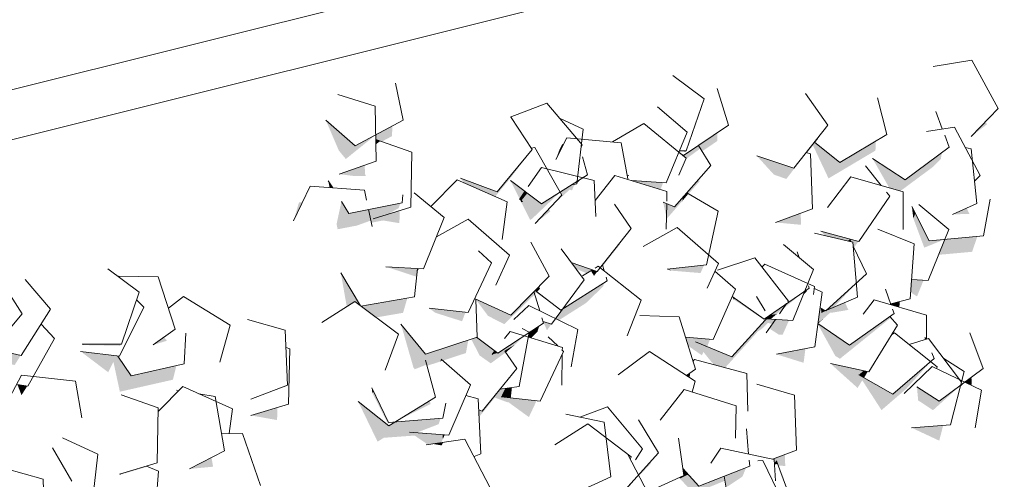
# Model space of a CAD drawing. Header units: millimetres. Extents: x 7522813 to 7573737, y -9734 to 10800.
# Tile 38 of 71: x 7538520 to 7540096, y 3263 to 3999. Entities that reach past the tile are written whole.
import ezdxf

# ---------------------------------------------------------------- set-up
doc = ezdxf.new("R2010")
doc.units = ezdxf.units.MM
doc.header["$MEASUREMENT"] = 0
for name, color, linetype in [('Nowe_2025-10-27 Żywopłot', 7, 'Continuous'), ('Nowe_260-A Balustrady', 7, 'Continuous'), ('Nowe_280-A Dachy Powłoki', 7, 'Continuous')]:
    doc.layers.add(name, color=color, linetype=linetype)
for name, color, linetype, lineweight, true_color in [('Nowe_2025-10-27 Żywopłot_Nr_pióra__81', 7, 'Continuous', 13, 0x6a6a6a), ('Nowe_2025-10-27 Żywopłot_Nr_pióra__82', 7, 'Continuous', 13, 0xaaaaaa), ('Nowe_280-A Dachy Powłoki_Nr_pióra__61', 7, 'Continuous', 13, 0x6a6a6a), ('Nowe_280-A Dachy Powłoki_Nr_pióra__81', 7, 'Continuous', 13, 0x6a6a6a)]:
    doc.layers.add(name, color=color, linetype=linetype, lineweight=lineweight, true_color=true_color)
doc.layers.add('Nowe_260-A Balustrady_Nr_pióra__11', color=7, linetype='Continuous', lineweight=13)

# ---------------------------------------------------------------- blocks, each defined once
blk = doc.blocks.new('ElemPrzekroju_10', base_point=(6982742.1, 0))
at = {"layer": 'Nowe_260-A Balustrady_Nr_pióra__11', "color": 7, "linetype": 'Continuous', "lineweight": 13}
blk.add_line((7524874.6, 472.5), (7545705.1, 5688.5), dxfattribs=at)
blk = doc.blocks.new('ElemPrzekroju_77', base_point=(6982742.1, 0))
at = {"layer": 'Nowe_280-A Dachy Powłoki_Nr_pióra__81', "linetype": 'Continuous', "lineweight": 0, "true_color": 0x1a1a1a}
for points in [[(7539010, 3837.7), (7539030.8, 3789.1), (7539030.3, 3819.8)], [(7540065.7, 3835.4), (7540043, 3811.8), (7540068.1, 3831)], [(7539116.8, 3828.5), (7539090, 3814.2), (7539090.1, 3806.6), (7539099.5, 3803.3), (7539115.7, 3812)], [(7539636.4, 3817.6), (7539606.2, 3797.1), (7539612, 3787.7), (7539636.5, 3804.3)], [(7539792.1, 3802.7), (7539778.8, 3785.8), (7539780.4, 3785.3), (7539789.7, 3797.1), (7539814.5, 3744.4), (7539889.6, 3789), (7539890.1, 3804.1), (7539832.6, 3769.9)], [(7539726.3, 3771.7), (7539699.6, 3780.6), (7539727.1, 3750.5)], [(7539884.9, 3776.3), (7539911.8, 3729.2), (7539929.4, 3724.1), (7539982.2, 3763.3), (7539977.6, 3772), (7539937.2, 3742)], [(7539072.3, 3765.4), (7539031.5, 3751.2), (7539053.7, 3748.5), (7539072.6, 3752.2)], [(7539021.2, 3729.2), (7539013.9, 3740.8), (7539016.1, 3729.6)], [(7539225.4, 3744.6), (7539231.9, 3737.1), (7539281, 3715.3), (7539304.6, 3744), (7539303.4, 3746.2), (7539284.4, 3723.1)], [(7539306.8, 3740.2), (7539305.3, 3741.3), (7539320.1, 3711.6), (7539319.7, 3710.9), (7539321.6, 3713.7)], [(7539524.8, 3739.3), (7539499.1, 3741), (7539520.5, 3734.5)], [(7539607.1, 3743.5), (7539587.6, 3721.3), (7539590.5, 3719.7), (7539607.9, 3739.4)], [(7538958.4, 3676.4), (7538972.6, 3705.9), (7538967.1, 3706.3)], [(7539323.7, 3709.9), (7539320.5, 3710.7), (7539322.8, 3706.3), (7539325.4, 3706.9)], [(7539325.4, 3706.9), (7539322.8, 3706.3), (7539336.9, 3677.9), (7539340.4, 3680.1)], [(7539555.1, 3679.3), (7539580.2, 3707.9), (7539581.7, 3714.6), (7539568.1, 3699.1), (7539555.5, 3704.1)], [(7539086.2, 3696.2), (7539078.4, 3694.6), (7539082.7, 3673.4), (7539101.6, 3677.1), (7539127.8, 3672.7), (7539128.2, 3692.8), (7539085.9, 3679.7)], [(7539344.8, 3672.2), (7539369.4, 3691.8), (7539367.2, 3695.9)], [(7539769.9, 3688.8), (7539729.8, 3673.9), (7539770.6, 3670.1)], [(7539953.5, 3688.5), (7539947.9, 3699.7), (7539950.2, 3680.3)], [(7539027.2, 3671.3), (7539028.9, 3663), (7539059.7, 3668.9)], [(7539802.2, 3659.7), (7539809, 3653), (7539845.5, 3644.2), (7539848.6, 3647), (7539850.5, 3642.9), (7539853.4, 3642.3), (7539853.9, 3635.9), (7539855.2, 3633.2), (7539862.3, 3643.6)], [(7539452.8, 3606.3), (7539453.3, 3604.2), (7539480.7, 3638.7), (7539480.2, 3640.9)], [(7540000.9, 3647), (7539990.8, 3622.1), (7540044.2, 3626.9), (7540052.8, 3651.6)], [(7539034, 3593.1), (7539043.5, 3539.2), (7539056.3, 3547.6), (7539065.6, 3540.5)], [(7539155.9, 3593.1), (7539158.8, 3600.3), (7539156.7, 3600.4)], [(7539556.5, 3599.1), (7539561.9, 3596.8), (7539559, 3599.3)], [(7539947.3, 3582.4), (7539945.8, 3562.1), (7539956.1, 3555.4), (7539966.6, 3581.4)], [(7539140.5, 3552.8), (7539066.1, 3540.1), (7539090.5, 3521.8), (7539133.6, 3529.2)], [(7539249, 3551.8), (7539249.9, 3550.6), (7539250, 3550.7), (7539250, 3550.5), (7539269.6, 3524.3), (7539285.7, 3534.9)], [(7539377.4, 3520), (7539382.9, 3517.3), (7539426.1, 3544.7), (7539416.2, 3552.5), (7539388.4, 3534.9)], [(7539660.3, 3555.4), (7539663, 3550.4), (7539664.7, 3552.3)], [(7539800.9, 3537.4), (7539797.8, 3513.6), (7539806.7, 3520), (7539817.2, 3529.5), (7539820, 3529.4), (7539841.3, 3544.7), (7539841.2, 3546.1), (7539811.7, 3533.6), (7539810.4, 3532.4), (7539809.7, 3532.8), (7539803, 3529.9), (7539802.4, 3536.6)], [(7539914, 3543.6), (7539914.4, 3542.4), (7539927.9, 3538.4), (7539928.5, 3547.3)], [(7539175.4, 3536.4), (7539185.2, 3529.3), (7539199.1, 3533.9)], [(7539719.5, 3504.3), (7539735.1, 3494.2), (7539738.3, 3518.1), (7539729.6, 3518.6)], [(7539169.5, 3463.1), (7539130.2, 3511.2), (7539150.3, 3441.3), (7539169.6, 3453.2), (7539171.9, 3444.3), (7539193.1, 3451.2), (7539194.7, 3455), (7539197.4, 3452.7), (7539234.2, 3464.8), (7539238, 3485.7)], [(7539585.5, 3490.4), (7539589.8, 3476.4), (7539611.9, 3461.1), (7539614.3, 3466.5), (7539630.8, 3446.1), (7539649, 3441.3), (7539700.2, 3497.9), (7539700.1, 3498.5), (7539709, 3504.6), (7539705.4, 3509.2), (7539659.5, 3458.5), (7539601.5, 3482.5), (7539607.1, 3488.6)], [(7539797.4, 3510.9), (7539825.3, 3460.3), (7539839.4, 3483.3), (7539797.6, 3511.9)], [(7539242.6, 3487.2), (7539256.2, 3460.8), (7539269.1, 3476.6), (7539251, 3490)], [(7538677.3, 3459.9), (7538617.5, 3467.5), (7538661.8, 3434), (7538670.1, 3450.7), (7538680.4, 3402.9), (7538765.3, 3422.1), (7538771, 3444.9), (7538698.4, 3428.5)], [(7538623.2, 3478.9), (7538620.1, 3478.9), (7538622.5, 3477.6)], [(7539731, 3462.8), (7539774.6, 3449.2), (7539777.6, 3471.8)], [(7539870.5, 3436.3), (7539817.7, 3447.8), (7539861, 3408.9), (7539868.5, 3421.1), (7539899.3, 3373.4), (7539938.7, 3407.3), (7539932.6, 3412.1), (7539917.4, 3399), (7539862.8, 3429.7)], [(7540032.5, 3418), (7540042.4, 3413.3), (7540043.7, 3414.3), (7540043.2, 3426)], [(7539086.8, 3402.4), (7539083.5, 3409.2), (7539084.4, 3401)], [(7539260.3, 3371.8), (7539254.7, 3373.8), (7539255.3, 3362.4), (7539280.5, 3393.5), (7539301.4, 3385.7), (7539301.5, 3386.6), (7539335, 3362.2), (7539347.3, 3388.4), (7539290.6, 3394.5), (7539297, 3408), (7539288.6, 3406.8)], [(7538890.7, 3391.4), (7538890.2, 3391.2), (7538890.7, 3391.1)], [(7539958.3, 3389.1), (7539957.9, 3389.3), (7539958.2, 3388.8)], [(7538890, 3364.9), (7538932, 3357.5), (7538932.6, 3377.8)], [(7539061.8, 3387.1), (7539092.8, 3322.9), (7539102.8, 3329.1), (7539152.1, 3332.7), (7539173.1, 3318.4), (7539194.7, 3321.5), (7539197.3, 3327.4), (7539196.9, 3334.1), (7539144.1, 3338.2), (7539152.3, 3357), (7539120.9, 3354.6), (7539110.9, 3348.5)], [(7539947.1, 3345.3), (7539991.7, 3324.5), (7539998, 3349.1)], [(7538826.9, 3297.5), (7538792.1, 3279.3), (7538829.6, 3282.8), (7538827.3, 3296.1)], [(7539744.5, 3302.4), (7539724.8, 3295), (7539727.3, 3294.5), (7539727.7, 3289.4), (7539731.5, 3292.3), (7539734.3, 3284.8), (7539745.3, 3283.8)], [(7539583.2, 3268.6), (7539576.1, 3265.4), (7539576.6, 3263.9), (7539590.3, 3270.5), (7539581.5, 3280.1)], [(7538682.1, 3271.2), (7538679.9, 3270.6), (7538682, 3270.2)]]:
    blk.add_hatch(color=250, dxfattribs=at).paths.add_polyline_path(points)
at = {"layer": 'Nowe_280-A Dachy Powłoki_Nr_pióra__61', "color": 251, "linetype": 'Continuous', "lineweight": 13, "true_color": 0x6a6a6a}
for p, q in [((7525090.8, 452.4), (7545724.4, 5610.8)), ((7539492.4, 3748.7), (7539495.1, 3749.3))]:
    blk.add_line(p, q, dxfattribs=at)
blk = doc.blocks.new('ElemPrzekroju_351', base_point=(6982742.1, 0))
at = {"layer": 'Nowe_2025-10-27 Żywopłot_Nr_pióra__81', "linetype": 'Continuous', "lineweight": 0, "true_color": 0x1a1a1a}
for points in [[(7539030.3, 3819.8), (7539030.8, 3789.1), (7539042, 3775.5), (7539090, 3814.2), (7539056.8, 3796.4)], [(7539090.1, 3806.6), (7539090.3, 3799), (7539096.9, 3804.2)], [(7539383.6, 3789.5), (7539386, 3790.2), (7539390.9, 3800), (7539388.3, 3799)], [(7539792.1, 3802.7), (7539793, 3801.9), (7539797.7, 3807.7), (7539796.9, 3808.8)], [(7539303.4, 3746.2), (7539304.6, 3744), (7539337, 3786.3), (7539337, 3787)], [(7539378.1, 3774.6), (7539386, 3790.2), (7539383.6, 3789.5)], [(7539576.5, 3785), (7539586.5, 3776.7), (7539585.8, 3775), (7539609.2, 3792.2), (7539606.2, 3797.1), (7539582.2, 3780.9)], [(7539576.5, 3788.6), (7539585.8, 3787.2), (7539586.1, 3788.6)], [(7539759.1, 3760.6), (7539726.3, 3771.7), (7539727.1, 3750.5), (7539747, 3743.5), (7539779, 3785.7), (7539778.8, 3785.8)], [(7539995.9, 3785.6), (7539977.6, 3772), (7539982.2, 3763.3), (7539994.3, 3775.7)], [(7539072.6, 3752.2), (7539053.7, 3748.5), (7539074, 3748.2)], [(7539351.2, 3756.2), (7539336, 3734.3), (7539336, 3734.3), (7539351.3, 3756.2)], [(7539306.8, 3740.2), (7539321.6, 3713.7), (7539328.5, 3723.6)], [(7539387.5, 3717.4), (7539370.9, 3699.8), (7539400.3, 3726.5), (7539404, 3725.1), (7539407, 3732.6), (7539410.1, 3735.4), (7539403, 3734), (7539384.7, 3722.3)], [(7539412, 3739.6), (7539403, 3734), (7539406, 3734.6)], [(7539421.3, 3745.5), (7539412, 3739.6), (7539411.7, 3736.8)], [(7539524.8, 3739.3), (7539520.5, 3734.5), (7539545.7, 3726.7), (7539549.8, 3737.7)], [(7539320.6, 3712.2), (7539320.5, 3710.7), (7539323.7, 3709.9), (7539332.4, 3720.7), (7539328.5, 3723.6)], [(7539323.7, 3709.9), (7539340.4, 3680.1), (7539384.7, 3722.3), (7539355, 3703.5), (7539332.4, 3720.7)], [(7539336, 3734.3), (7539334, 3731.5), (7539336, 3734.3)], [(7539580.2, 3707.9), (7539590.2, 3719.9), (7539587.6, 3721.3), (7539581.7, 3714.6)], [(7539046.9, 3688.5), (7539035, 3707.4), (7539027.2, 3671.3), (7539059.7, 3668.9), (7539082, 3677), (7539078.4, 3694.6)], [(7539085.9, 3679.7), (7539108.3, 3686.6), (7539126.6, 3696.9), (7539129.1, 3704.5), (7539086.2, 3696.2)], [(7539549.8, 3706.4), (7539555.1, 3682.4), (7539555.5, 3704.1)], [(7539953.5, 3688.5), (7539950.2, 3680.3), (7539967.7, 3633.6), (7540000.9, 3647), (7539975.6, 3644.7)], [(7540012.9, 3686.9), (7540040, 3687.5), (7540035.6, 3696.9)], [(7539848.6, 3647), (7539845.5, 3644.2), (7539850.5, 3642.9)], [(7539853.9, 3635.9), (7539854.3, 3631.6), (7539855.2, 3633)], [(7539402.7, 3609.8), (7539410, 3599.9), (7539427.6, 3592.5), (7539436.8, 3598.1)], [(7539156.7, 3600.4), (7539106, 3603.1), (7539155.2, 3587)], [(7539436.8, 3598.1), (7539434.2, 3596.5), (7539439.2, 3588.4), (7539449, 3601.5), (7539444.2, 3595.5)], [(7539452.8, 3606.3), (7539449, 3601.5), (7539449.5, 3601.1), (7539453, 3605.4)], [(7539559, 3599.3), (7539561.9, 3596.8), (7539609.7, 3592.9), (7539615.3, 3605.6)], [(7539455.7, 3577.6), (7539416.2, 3552.5), (7539426.1, 3544.7), (7539453.8, 3571.4)], [(7539285.7, 3534.9), (7539269.6, 3524.3), (7539295.6, 3511), (7539344.5, 3559), (7539343.1, 3563.4), (7539305.9, 3525.5)], [(7539343.1, 3563.4), (7539344.5, 3558.8), (7539347, 3561.3), (7539386.1, 3533.2), (7539388.4, 3534.9), (7539386.3, 3533.6), (7539344.9, 3565.2)], [(7539350.9, 3571.3), (7539344.9, 3565.2), (7539348, 3562.8), (7539352.9, 3567.6)], [(7539417.7, 3574.4), (7539388.4, 3534.9), (7539417.8, 3574.3)], [(7539747.5, 3544.2), (7539741, 3534.9), (7539776.3, 3564)], [(7539773.8, 3557.7), (7539779.4, 3563.3), (7539780.6, 3567), (7539776.3, 3564)], [(7539811.7, 3533.6), (7539823.6, 3538.7), (7539858.9, 3576.6)], [(7539250, 3550.7), (7539249.9, 3550.6), (7539250, 3550.6)], [(7539663, 3550.4), (7539710.7, 3518.4), (7539718.1, 3523.9), (7539718, 3523.9), (7539711.4, 3519.3), (7539664.7, 3552.3)], [(7539065.8, 3540.2), (7539065.8, 3539.9), (7539066.1, 3540.1), (7539065.9, 3540.1)], [(7539199.1, 3533.9), (7539185.2, 3529.3), (7539228, 3515.7), (7539233.6, 3530.1)], [(7539747.5, 3544.2), (7539720.6, 3525.7), (7539731.6, 3527.2), (7539744.9, 3540.4)], [(7539809.7, 3532.8), (7539802.4, 3536.6), (7539803, 3529.9)], [(7539841.3, 3544.7), (7539820, 3529.4), (7539846.3, 3533.9)], [(7539371, 3511.3), (7539357.7, 3515.4), (7539363.9, 3501.3), (7539377.4, 3520)], [(7539714.6, 3519.4), (7539705.4, 3509.2), (7539709, 3504.6), (7539717.6, 3513.1), (7539724.5, 3511.4), (7539729.6, 3518.6)], [(7539714.6, 3519.4), (7539721.7, 3519), (7539731.6, 3527.2), (7539720.6, 3525.7), (7539718, 3523.9), (7539718.3, 3523.5)], [(7539738.3, 3518.1), (7539735.1, 3494.2), (7539741, 3494), (7539751.4, 3517.4)], [(7539797.6, 3511.9), (7539797.6, 3511.9), (7539806.7, 3520), (7539797.8, 3513.6)], [(7539825.3, 3460.3), (7539832.7, 3455.6), (7539914.4, 3521.5), (7539912.6, 3523.5), (7539848.1, 3477.4), (7539839.4, 3483.3)], [(7539912.6, 3523.5), (7539913.2, 3522.8), (7539913.7, 3524.2)], [(7539351.6, 3508.1), (7539335, 3497.1), (7539333.8, 3490.6), (7539338.8, 3489.1), (7539348.5, 3498.5)], [(7539327.9, 3492.4), (7539287.3, 3465.8), (7539295.9, 3468.4), (7539312.7, 3478.2)], [(7539335, 3497.1), (7539327.9, 3492.4), (7539329.1, 3492.1)], [(7539607.1, 3488.6), (7539601.5, 3482.5), (7539620.2, 3474.7), (7539625, 3487.1)], [(7539269.1, 3476.6), (7539256.2, 3460.8), (7539274, 3448.3), (7539298.1, 3466), (7539296.7, 3468), (7539295.9, 3468.4), (7539287.3, 3465.8), (7539285.5, 3464.5), (7539284.8, 3465), (7539276.3, 3462.5), (7539280.7, 3468.1)], [(7539276.3, 3462.5), (7539284.8, 3465), (7539280.7, 3468.1)], [(7539312.7, 3478.2), (7539295.9, 3468.4), (7539296.7, 3468), (7539298.2, 3465.9)], [(7539169.6, 3453.2), (7539150.3, 3441.3), (7539152.4, 3438.9), (7539171.4, 3446.3)], [(7539194.7, 3455), (7539193.1, 3451.2), (7539196.7, 3453.3)], [(7539932.6, 3412.1), (7539938.7, 3407.3), (7539978.1, 3451.2)], [(7539311.8, 3435.4), (7539288.6, 3406.8), (7539290, 3407), (7539312, 3435)], [(7539862.8, 3429.7), (7539871.2, 3425), (7539877.1, 3434.9), (7539870.5, 3436.3)], [(7539593.2, 3433.1), (7539587.1, 3428.8), (7539592, 3425.6), (7539592.1, 3425.7)], [(7539297, 3408), (7539290.6, 3394.5), (7539306, 3392.9), (7539307.8, 3409.6)], [(7539976.6, 3397.4), (7539956, 3410.8), (7539957.9, 3389.3), (7539958.3, 3389.1)], [(7539958.2, 3388.8), (7539981.7, 3373.3), (7540025.9, 3413.1), (7539991.7, 3387.5), (7539976.6, 3397.4), (7539958.3, 3389.1)], [(7540032.5, 3418), (7540025.9, 3413.1), (7540025.2, 3410.5)], [(7539086.8, 3402.4), (7539084.4, 3401), (7539109.2, 3352.1), (7539120.9, 3354.6), (7539110.4, 3353.8)], [(7539120.9, 3354.6), (7539177.7, 3383.3), (7539176.2, 3388.5)], [(7539144.1, 3338.2), (7539155.3, 3337.3), (7539190.6, 3350.9), (7539193.7, 3360.1), (7539152.3, 3357)], [(7539196.9, 3334.1), (7539197.3, 3327.4), (7539200.4, 3333.8)], [(7539198, 3322), (7539180.3, 3319.4), (7539195.3, 3317)], [(7539631.5, 3297.4), (7539626.4, 3288.2), (7539632.4, 3297.4)], [(7539528.7, 3290), (7539510.5, 3269.8), (7539511.4, 3268.1), (7539530, 3287.8)], [(7539647.4, 3267.5), (7539650, 3251.7), (7539652.9, 3251.1), (7539676.7, 3266.9), (7539682.6, 3281.2)], [(7539727.9, 3286.5), (7539733.4, 3287.2), (7539731.5, 3292.3), (7539727.7, 3289.4)], [(7539510.5, 3269.8), (7539494.7, 3252.3), (7539496.1, 3251.8)], [(7539590.3, 3270.5), (7539576.6, 3263.9), (7539598.7, 3239.9), (7539648.6, 3260.3), (7539647.4, 3267.5), (7539607.1, 3251.8)]]:
    blk.add_hatch(color=250, dxfattribs=at).paths.add_polyline_path(points)
at = {"layer": 'Nowe_2025-10-27 Żywopłot_Nr_pióra__82', "color": 253, "linetype": 'Continuous', "lineweight": 13, "true_color": 0xaaaaaa}
for p, q in [((7540044, 3933.8), (7539982, 3923.4)), ((7540086.1, 3856.6), (7540044, 3933.8)), ((7539615.4, 3871.9), (7539565.3, 3909.3)), ((7539133.8, 3837.5), (7539121.4, 3897.1)), ((7539089.2, 3860.1), (7539029.3, 3878.8)), ((7539654.5, 3829.9), (7539636.1, 3888.2)), ((7539813.2, 3829.7), (7539777.9, 3880.6)), ((7539363.5, 3865.1), (7539304.9, 3842.6)), ((7539420.5, 3798.4), (7539363.5, 3865.1)), ((7539586.8, 3788.6), (7539615.4, 3871.9)), ((7539907.7, 3814.6), (7539892.7, 3873.7)), ((7539090.7, 3771.9), (7539089.2, 3860.1)), ((7539588.5, 3818.6), (7539541, 3859)), ((7539996.6, 3823.7), (7539986.4, 3851.8)), ((7540043, 3811.8), (7540086.1, 3856.6)), ((7539010, 3837.7), (7539056.8, 3796.4)), ((7539056.8, 3796.4), (7539133.8, 3837.5)), ((7539340.2, 3790.8), (7539306.6, 3841.8)), ((7539422, 3823.3), (7539384.2, 3840.9)), ((7539519.1, 3832.4), (7539468.7, 3802.9)), ((7539586.5, 3776.7), (7539519.1, 3832.4)), ((7539582.2, 3780.9), (7539654.5, 3829.9)), ((7539759.1, 3760.6), (7539813.2, 3829.7)), ((7539411.5, 3735.7), (7539422, 3823.3)), ((7539554.5, 3737.4), (7539588.5, 3818.6)), ((7539832.6, 3769.9), (7539907.7, 3814.6)), ((7540015.9, 3826.7), (7539971.4, 3819.8)), ((7540007.4, 3794.2), (7540000.4, 3813.5)), ((7540057, 3748.9), (7540015.9, 3826.7)), ((7539147.5, 3786.5), (7539090.1, 3806.6)), ((7539395.7, 3809.5), (7539378.1, 3774.6)), ((7539482.4, 3801.6), (7539395.7, 3809.5)), ((7539418.7, 3795.5), (7539420.5, 3798.4)), ((7539493.3, 3743.7), (7539482.4, 3801.6)), ((7539792.1, 3802.7), (7539832.6, 3769.9)), ((7539145.9, 3698.3), (7539147.5, 3786.5)), ((7539284.4, 3723.1), (7539340.2, 3790.8)), ((7539344.6, 3794.1), (7539338.7, 3793.1)), ((7539387.5, 3717.4), (7539344.6, 3794.1)), ((7539576.5, 3788.6), (7539586.8, 3788.6)), ((7539576.5, 3785), (7539582.2, 3780.9)), ((7539626, 3765), (7539606.2, 3797.1)), ((7539785.5, 3783.9), (7539778.8, 3785.8)), ((7539788.7, 3695.7), (7539785.5, 3783.9)), ((7539937.2, 3742), (7540007.4, 3794.2)), ((7540042.9, 3791.8), (7540033.2, 3794)), ((7540051.7, 3704), (7540042.9, 3791.8)), ((7539031.5, 3751.2), (7539090.7, 3771.9)), ((7539428.7, 3750.3), (7539420.6, 3779)), ((7539575.1, 3749.7), (7539586.5, 3776.7)), ((7539699.6, 3780.6), (7539759.1, 3760.6)), ((7539884.9, 3776.3), (7539937.2, 3742)), ((7539355.1, 3761.7), (7539334, 3731.5)), ((7539355, 3703.5), (7539428.7, 3750.3)), ((7539439.7, 3741), (7539355.1, 3761.7)), ((7539568.1, 3699.1), (7539626, 3765)), ((7539898.9, 3733), (7539873.9, 3764.6)), ((7539013.9, 3740.8), (7539021.2, 3729.2)), ((7539220.4, 3742.2), (7539178, 3699.2)), ((7539300.2, 3706.8), (7539220.4, 3742.2)), ((7539225.4, 3744.6), (7539284.4, 3723.1)), ((7539305.3, 3741.3), (7539355, 3703.5)), ((7539403, 3734), (7539411.5, 3735.7)), ((7539442, 3683.6), (7539439.7, 3741)), ((7539472.6, 3749.2), (7539441, 3708.9)), ((7539555.9, 3723.5), (7539472.6, 3749.2)), ((7539499.1, 3741), (7539554.5, 3737.4)), ((7539850.4, 3747.2), (7539812.8, 3697.9)), ((7539934, 3722.7), (7539850.4, 3747.2)), ((7540048.1, 3739.9), (7540057, 3748.9)), ((7538985.2, 3731.8), (7538958.4, 3676.4)), ((7539072, 3725.5), (7538985.2, 3731.8)), ((7539075.2, 3709.8), (7539072, 3725.5)), ((7539199.4, 3681.6), (7539151.3, 3721.4)), ((7539328.5, 3723.6), (7539319.7, 3710.9)), ((7539555.6, 3708), (7539555.9, 3723.5)), ((7539637.7, 3692.2), (7539587.6, 3721.3)), ((7539912.4, 3716), (7539907.2, 3722.5)), ((7539933.7, 3662.5), (7539934, 3722.7)), ((7539035, 3707.4), (7539046.9, 3688.5)), ((7539046.9, 3688.5), (7539132.4, 3705.1)), ((7539132.4, 3705.1), (7539133.5, 3717.9)), ((7539292, 3646.7), (7539300.2, 3706.8)), ((7539344.8, 3672.2), (7539387.5, 3717.4)), ((7539498.8, 3664.3), (7539472.1, 3703.2)), ((7539549.8, 3706.4), (7539568.1, 3699.1)), ((7539554.8, 3663.2), (7539555.5, 3704.1)), ((7539862.8, 3643.5), (7539912.4, 3716)), ((7540012.9, 3686.9), (7540051.7, 3704)), ((7540062.3, 3652.5), (7540073.3, 3711)), ((7539084, 3667.2), (7539078.4, 3694.6)), ((7539085.9, 3679.7), (7539145.9, 3698.3)), ((7539619, 3606), (7539637.7, 3692.2)), ((7539729.8, 3673.9), (7539788.7, 3695.7)), ((7539947.9, 3699.7), (7539975.6, 3644.7)), ((7540007.2, 3662.6), (7539959.1, 3702.4)), ((7539166.4, 3599.9), (7539199.4, 3681.6)), ((7539237.6, 3679.1), (7539187, 3651)), ((7539303.7, 3621.7), (7539237.6, 3679.1)), ((7539444.2, 3595.5), (7539498.8, 3664.3)), ((7539572.5, 3665.9), (7539517.6, 3635.6)), ((7539638.3, 3608.1), (7539572.5, 3665.9)), ((7539853.4, 3642.3), (7539792.3, 3657)), ((7539802.2, 3659.7), (7539862.8, 3643.5)), ((7539951.3, 3639.5), (7539893.3, 3663.3)), ((7539974.2, 3581), (7540007.2, 3662.6)), ((7539367.3, 3588), (7539337.9, 3642.2)), ((7539850.5, 3642.9), (7539848.6, 3647)), ((7539860.7, 3554.4), (7539853.4, 3642.3)), ((7539975.6, 3644.7), (7540062.3, 3652.5)), ((7539275.4, 3609.3), (7539254.4, 3628.7)), ((7539423.2, 3581.9), (7539386.5, 3631.8)), ((7539790.4, 3598.6), (7539742.4, 3638.5)), ((7539767.6, 3617.6), (7539764.5, 3627.1)), ((7539875.1, 3591.4), (7539853.9, 3635.9)), ((7539945.1, 3551.5), (7539951.3, 3639.5)), ((7539237.9, 3529.7), (7539275.4, 3609.3)), ((7539282, 3573.5), (7539303.7, 3621.7)), ((7539402.7, 3609.8), (7539444.2, 3595.5)), ((7539696.4, 3617.4), (7539636.8, 3597.6)), ((7539750.2, 3548), (7539696.4, 3617.4)), ((7539034, 3593.1), (7539065.6, 3540.5)), ((7539106, 3603.1), (7539166.4, 3599.9)), ((7539151.7, 3554.8), (7539156.7, 3600.4)), ((7539436.8, 3598.1), (7539420.9, 3588.3)), ((7539446, 3603.9), (7539440.8, 3600.6)), ((7539514.8, 3549.7), (7539446, 3603.9)), ((7539455.6, 3596.3), (7539452.8, 3606.3)), ((7539556.5, 3599.1), (7539619, 3606)), ((7539620.4, 3568.7), (7539638.3, 3608.1)), ((7539665.5, 3567.2), (7539632.8, 3596)), ((7539712.7, 3607.2), (7539708, 3602.4)), ((7539792.3, 3571.5), (7539712.7, 3607.2)), ((7539757.3, 3517.1), (7539790.4, 3598.6)), ((7539305.9, 3525.5), (7539367.3, 3588)), ((7539371, 3511.3), (7539423.2, 3581.9)), ((7539386.3, 3533.6), (7539460.1, 3580.4)), ((7539460.1, 3580.4), (7539458.4, 3586.4)), ((7539810.4, 3532.4), (7539875.1, 3591.4)), ((7539947.3, 3582.4), (7539974.2, 3581)), ((7539352.5, 3532.3), (7539343.1, 3563.4)), ((7539344.9, 3565.2), (7539386.3, 3533.6)), ((7539630, 3486.6), (7539665.5, 3567.2)), ((7539711.4, 3519.3), (7539783.4, 3568.9)), ((7539783.4, 3568.9), (7539782.3, 3572.3)), ((7539790.5, 3558.3), (7539792.3, 3571.5)), ((7539804.2, 3562.2), (7539791.8, 3568.1)), ((7539792.6, 3474.7), (7539804.2, 3562.2)), ((7539914.4, 3542.4), (7539905.8, 3567.3)), ((7539056.3, 3547.6), (7539003.8, 3513.5)), ((7539126.2, 3495), (7539056.3, 3547.6)), ((7539065.9, 3540.1), (7539151.7, 3554.8)), ((7539249, 3551.8), (7539305.9, 3525.5)), ((7539252.2, 3490.4), (7539250, 3550.7)), ((7539492.2, 3492.6), (7539514.8, 3549.7)), ((7539660.3, 3555.4), (7539711.4, 3519.3)), ((7539713.1, 3532.3), (7539699.2, 3555.5)), ((7539749.5, 3547), (7539750.2, 3548)), ((7539811.7, 3533.6), (7539860.7, 3554.4)), ((7539887.8, 3550.2), (7539870, 3527)), ((7539971.4, 3525.5), (7539887.8, 3550.2)), ((7539914, 3543.6), (7539945.1, 3551.5)), ((7539175.4, 3536.4), (7539237.9, 3529.7)), ((7539335.1, 3540.9), (7539311.1, 3518.4)), ((7539413.3, 3502.3), (7539335.1, 3540.9)), ((7539736, 3527.8), (7539747.5, 3544.2)), ((7539800.9, 3537.4), (7539810.4, 3532.4)), ((7539803, 3529.9), (7539809.7, 3532.8)), ((7539919.3, 3528.2), (7539917, 3534.8)), ((7539358.5, 3512.6), (7539355.9, 3521.1)), ((7539357.7, 3515.4), (7539371, 3511.3)), ((7539575.5, 3523), (7539512.7, 3524.9)), ((7539601.4, 3438.8), (7539575.5, 3523)), ((7539659.5, 3458.5), (7539718.3, 3523.5)), ((7539714.6, 3519.4), (7539757.3, 3517.1)), ((7539714.7, 3497.3), (7539729.6, 3518.6)), ((7539718.3, 3523.5), (7539718, 3523.9)), ((7539848.1, 3477.4), (7539919.3, 3528.2)), ((7539924.9, 3509.4), (7539912.6, 3523.5)), ((7539971.1, 3487.1), (7539971.4, 3525.5)), ((7539130.2, 3511.2), (7539169.5, 3463.1)), ((7539285.5, 3464.5), (7539358.5, 3512.6)), ((7539305.1, 3499.4), (7539296.2, 3488)), ((7539388.5, 3473.9), (7539305.1, 3499.4)), ((7539335.2, 3498.1), (7539324.2, 3504)), ((7539402.9, 3442.5), (7539413.3, 3502.3)), ((7539797.6, 3511.9), (7539848.1, 3477.4)), ((7539879.1, 3434.5), (7539924.9, 3509.4)), ((7539104.9, 3437.5), (7539126.2, 3495)), ((7539169.5, 3463.1), (7539252.2, 3490.4)), ((7539251, 3490), (7539285.5, 3464.5)), ((7539319.5, 3411.3), (7539335.2, 3498.1)), ((7539381.1, 3476.2), (7539365.6, 3490.5)), ((7539585.5, 3490.4), (7539630, 3486.6)), ((7539601.5, 3482.5), (7539659.5, 3458.5)), ((7539919.9, 3497), (7539915.7, 3494.4)), ((7539988.6, 3442.8), (7539919.9, 3497)), ((7539974.6, 3488.2), (7539943.5, 3478.3)), ((7539970.2, 3486.8), (7539968.8, 3489.9)), ((7540027.4, 3418.1), (7539974.6, 3488.2)), ((7540061.8, 3439.9), (7540040.7, 3497.4)), ((7539280.7, 3468.1), (7539276.3, 3462.5)), ((7539315.5, 3440), (7539296.7, 3468)), ((7539353.1, 3387.8), (7539390.5, 3467.4)), ((7539390.5, 3467.4), (7539387.5, 3470.2)), ((7539388.4, 3469.4), (7539388.5, 3473.9)), ((7539528, 3467.3), (7539477.8, 3430)), ((7539601.2, 3419.6), (7539528, 3467.3)), ((7539731, 3462.8), (7539792.6, 3474.7)), ((7539185.4, 3394.2), (7539169.6, 3453.2)), ((7539241.8, 3414.1), (7539194.7, 3455)), ((7539387.5, 3413.6), (7539388.3, 3462.7)), ((7539599.8, 3454.2), (7539597.6, 3451.2)), ((7539684, 3432), (7539599.8, 3454.2)), ((7539917.4, 3399), (7539983.8, 3456)), ((7539983.8, 3456), (7539979.7, 3465.3)), ((7540031.6, 3435.4), (7539998.8, 3456.1)), ((7539260.3, 3371.8), (7539315.5, 3440)), ((7539587.1, 3428.8), (7539601.4, 3438.8)), ((7539817.7, 3447.8), (7539879.1, 3434.5)), ((7539980.6, 3443.1), (7539935.5, 3400.1)), ((7540059.2, 3405.2), (7539980.6, 3443.1)), ((7539987.4, 3439.8), (7539988.6, 3442.8)), ((7539991.7, 3387.5), (7540061.8, 3439.9)), ((7540009.8, 3350), (7540031.6, 3435.4)), ((7539596.1, 3402.3), (7539601.2, 3419.6)), ((7539685.3, 3371.9), (7539684, 3432)), ((7539862.8, 3429.7), (7539917.4, 3399)), ((7539083.5, 3409.2), (7539110.4, 3353.8)), ((7539206.8, 3333.3), (7539241.8, 3414.1)), ((7539288.6, 3406.8), (7539319.5, 3411.3)), ((7539583.6, 3406.2), (7539545.1, 3357.5)), ((7539666.8, 3380.2), (7539583.6, 3406.2)), ((7539759.9, 3397.5), (7539699.6, 3414.9)), ((7539956, 3410.8), (7539991.7, 3387.5)), ((7540027, 3417.5), (7540027.4, 3418.1)), ((7540049.2, 3345.2), (7540059.2, 3405.2)), ((7539110.9, 3348.5), (7539185.4, 3394.2)), ((7539253.9, 3391.4), (7539234.3, 3396.8)), ((7539258.1, 3303.3), (7539253.9, 3391.4)), ((7539290.6, 3394.5), (7539353.1, 3387.8)), ((7539763.4, 3309.4), (7539759.9, 3397.5)), ((7539061.8, 3387.1), (7539110.9, 3348.5)), ((7539197.2, 3360.3), (7539202.2, 3384.5)), ((7539254.7, 3373.8), (7539260.3, 3371.8)), ((7539460.7, 3378.7), (7539416.4, 3362.3)), ((7539516.9, 3311.4), (7539460.7, 3378.7)), ((7539665.7, 3328.3), (7539666.8, 3380.2)), ((7539110.4, 3353.8), (7539197.2, 3360.3)), ((7539455.4, 3354.3), (7539393.9, 3367)), ((7539542.3, 3305.1), (7539510.4, 3358.1)), ((7539429.1, 3351.7), (7539376.3, 3318)), ((7539498.6, 3298.6), (7539429.1, 3351.7)), ((7539466, 3266.8), (7539455.4, 3354.3)), ((7539686.6, 3302.9), (7539683, 3343.7)), ((7539947.1, 3345.3), (7540009.8, 3350)), ((7539144.1, 3338.2), (7539206.8, 3333.3)), ((7539232.7, 3327.1), (7539170.5, 3318)), ((7539273.2, 3249), (7539232.7, 3327.1)), ((7539583.2, 3268.6), (7539574.5, 3328.7)), ((7539505.6, 3294), (7539516.9, 3311.4)), ((7539642, 3312.3), (7539626.4, 3288.2)), ((7539727.3, 3294.5), (7539642, 3312.3)), ((7539724.8, 3295), (7539763.4, 3309.4)), ((7539247.2, 3299.1), (7539258.1, 3303.3)), ((7539483.7, 3239.9), (7539542.3, 3305.1)), ((7539534.4, 3224.3), (7539493.5, 3302.2)), ((7539497.3, 3295.1), (7539498.6, 3298.6)), ((7539729.8, 3260), (7539727.3, 3294.5)), ((7539581.5, 3280.1), (7539607.1, 3251.8)), ((7539607.1, 3251.8), (7539688.4, 3283.4)), ((7539688.4, 3283.4), (7539687.5, 3293.2)), ((7539709.6, 3293), (7539701.2, 3292)), ((7539747.9, 3213.8), (7539709.6, 3293)), ((7539752.4, 3234.6), (7539731.5, 3292.3)), ((7539409.2, 3240.3), (7539466, 3266.8)), ((7539503.7, 3232.5), (7539583.2, 3268.6)), ((7539652.7, 3235.8), (7539647.4, 3267.5))]:
    blk.add_line(p, q, dxfattribs=at)
blk = doc.blocks.new('ElemPrzekroju_352', base_point=(6982742.1, 0))
at = {"layer": 'Nowe_2025-10-27 Żywopłot_Nr_pióra__81', "linetype": 'Continuous', "lineweight": 0, "true_color": 0x1a1a1a}
for points in [[(7538733.5, 3477.7), (7538755.8, 3484.5), (7538750.9, 3490.1)], [(7538487.2, 3451.1), (7538512, 3445.6), (7538521.6, 3461), (7538496, 3466.8)], [(7538623.2, 3478.9), (7538622.5, 3477.6), (7538681, 3476.3), (7538681.9, 3479.1)], [(7538532.1, 3411.7), (7538516.4, 3414.5), (7538523, 3397.4)], [(7538890.7, 3391.4), (7538890.7, 3391.1), (7538948.1, 3412.1), (7538948, 3413)], [(7538827.2, 3297.7), (7538826.9, 3297.5), (7538827.3, 3296.1)], [(7538682, 3270.2), (7538724.8, 3282.9), (7538722.9, 3283.7), (7538682.1, 3271.2)]]:
    blk.add_hatch(color=250, dxfattribs=at).paths.add_polyline_path(points)
at = {"layer": 'Nowe_2025-10-27 Żywopłot_Nr_pióra__82', "color": 253, "linetype": 'Continuous', "lineweight": 13, "true_color": 0xaaaaaa}
for p, q in [((7538523.9, 3527.5), (7538476.6, 3601.6)), ((7538711.2, 3562.5), (7538660.9, 3599.6)), ((7538569.3, 3535.2), (7538528.9, 3582.4)), ((7538741.9, 3586.9), (7538679, 3587.9)), ((7538768.9, 3503.1), (7538741.9, 3586.9)), ((7538683, 3479.1), (7538711.2, 3562.5)), ((7538718.9, 3538.4), (7538706.9, 3549.9)), ((7538782.5, 3555.4), (7538758.1, 3536.5)), ((7538856.7, 3509.3), (7538782.5, 3555.4)), ((7538522.6, 3460.7), (7538569.3, 3535.2)), ((7538679.9, 3459.6), (7538718.9, 3538.4)), ((7538496.6, 3495.2), (7538523.9, 3527.5)), ((7538945.2, 3501.4), (7538884.8, 3518.6)), ((7538576, 3488.3), (7538554.3, 3511.3)), ((7538733.5, 3477.7), (7538768.9, 3503.1)), ((7538840.5, 3450.4), (7538856.7, 3509.3)), ((7538948.9, 3413.3), (7538945.2, 3501.4)), ((7538533.1, 3411.6), (7538576, 3488.3)), ((7538783.4, 3447.7), (7538786.2, 3496.7)), ((7538461.4, 3474.7), (7538522.6, 3460.7)), ((7538617.5, 3467.5), (7538679.9, 3459.6)), ((7538620.1, 3478.9), (7538683, 3479.1)), ((7538952.5, 3471.3), (7538946.4, 3473.5)), ((7538950.1, 3383.1), (7538952.5, 3471.3)), ((7538677.3, 3459.9), (7538698.4, 3428.5)), ((7538698.4, 3428.5), (7538783.4, 3447.7)), ((7538523.1, 3429.4), (7538494.4, 3374.8)), ((7538609.6, 3420), (7538523.1, 3429.4)), ((7538619.6, 3361.2), (7538609.6, 3420)), ((7538516.4, 3414.5), (7538533.1, 3411.6)), ((7538781, 3411), (7538741.7, 3371.4)), ((7538774.6, 3404.5), (7538770.9, 3405.1)), ((7538860.7, 3375.3), (7538781, 3411)), ((7538890.2, 3391.2), (7538948.9, 3413.3)), ((7538741.8, 3377.2), (7538682.7, 3398.1)), ((7538833, 3395.3), (7538806.9, 3399.4)), ((7538847.7, 3308.3), (7538833, 3395.3)), ((7538739.9, 3289), (7538741.8, 3377.2)), ((7538855.2, 3335.8), (7538860.7, 3375.3)), ((7538890, 3364.9), (7538950.1, 3383.1)), ((7538645.4, 3302.7), (7538588.4, 3328.9)), ((7538876.6, 3335.8), (7538843, 3335.7)), ((7538905.2, 3252.5), (7538876.6, 3335.8)), ((7538603.7, 3259.7), (7538572.8, 3313.2)), ((7538635.3, 3215.1), (7538645.4, 3302.7)), ((7538792.1, 3279.3), (7538847.7, 3308.3)), ((7538557.4, 3262.7), (7538497, 3279.8)), ((7538679.9, 3270.6), (7538739.9, 3289)), ((7538742.2, 3275.6), (7538722.9, 3283.7)), ((7538561.4, 3174.6), (7538557.4, 3262.7)), ((7538735.2, 3187.7), (7538742.2, 3275.6))]:
    blk.add_line(p, q, dxfattribs=at)

msp = doc.modelspace()

# ---------------------------------------------------------------- block references
at = {"layer": 'Nowe_2025-10-27 Żywopłot', "lineweight": 0}
for name in ['ElemPrzekroju_351', 'ElemPrzekroju_352']:
    msp.add_blockref(name, (6982742.1, 0), dxfattribs=at)
at = {"layer": 'Nowe_260-A Balustrady', "lineweight": 0}
msp.add_blockref('ElemPrzekroju_10', (6982742.1, 0), dxfattribs=at)
at = {"layer": 'Nowe_280-A Dachy Powłoki', "lineweight": 0}
msp.add_blockref('ElemPrzekroju_77', (6982742.1, 0), dxfattribs=at)

doc.saveas('drawing.dxf')
